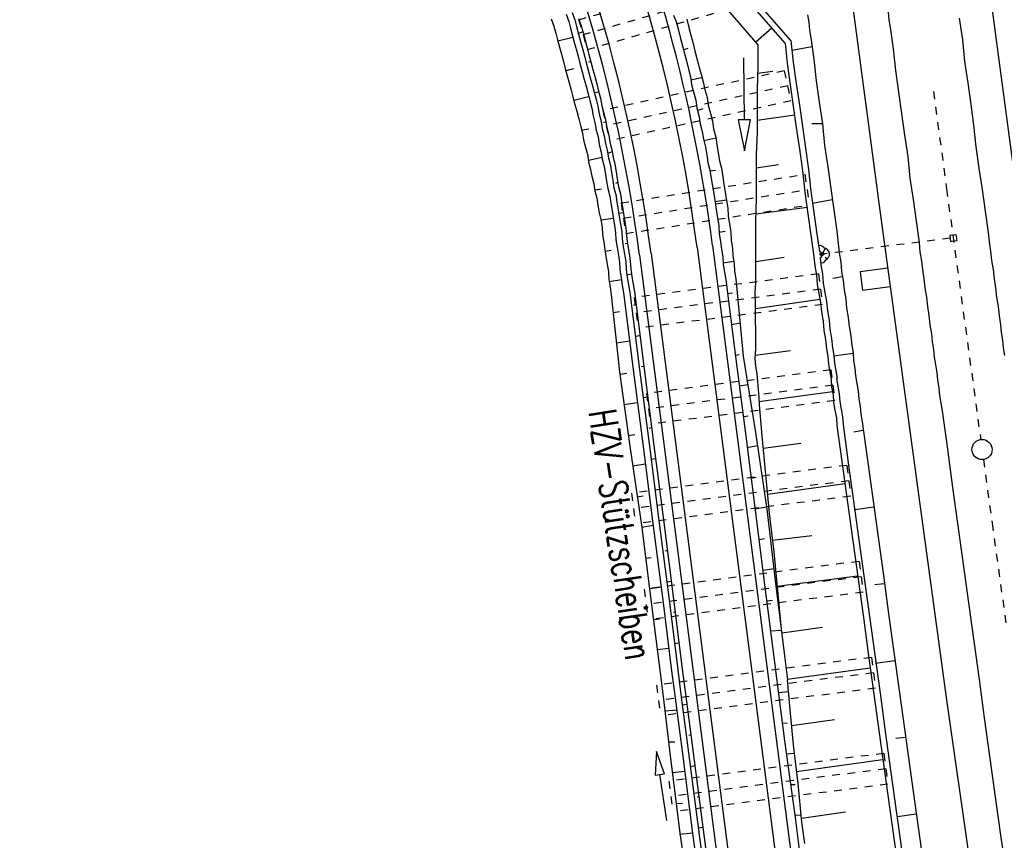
# Model space of a CAD drawing. Extents: x 447827 to 448299, y 438389 to 439851.
# Tile 73 of 116: x 447906 to 447969, y 439378 to 439431. Entities that reach past the tile are written whole.
import ezdxf

# ---------------------------------------------------------------- set-up
doc = ezdxf.new("R2010")
doc.units = 0
doc.header["$LTSCALE"] = 2
doc.header["$MEASUREMENT"] = 0
for name, pattern in [('ACAD_ISO03W100', [0.5, 0.25, -0.25]), ('ACAD_ISO05W100', [0.5, 0.25, -0.25]), ('ACAD_ISO10W100W', [0.5, 0.25, -0.25]), ('AUSGEZOGEN', [0]), ('PUNKTX2', [0.5, 0.25, -0.25])]:
    doc.linetypes.add(name, pattern=pattern)
doc.layers.get('0').update_dxf_attribs({"linetype": 'AUSGEZOGEN'})
for name, color, linetype in [('DB-Bahnachse', 7, 'CONTINUOUS'), ('DB-Boeschungen', 15, 'CONTINUOUS'), ('DB-Gleisachsen', 7, 'CONTINUOUS'), ('DB-GRABEN', 15, 'AUSGEZOGEN'), ('DB-HZV-Stützscheiben', 15, 'CONTINUOUS'), ('DB-Ingenieurbauwerke', 15, 'CONTINUOUS'), ('DB-Weg-Boeschungen', 15, 'CONTINUOUS'), ('DB-Wege', 15, 'CONTINUOUS'), ('FBRTOP', 250, 'AUSGEZOGEN')]:
    doc.layers.add(name, color=color, linetype=linetype)
doc.styles.add('ROMANS', font='romans.shx', dxfattribs={"width": 0.8})

# ---------------------------------------------------------------- blocks, each defined once
blk = doc.blocks.new('ELIPPSE')
at = {"color": 0, "linetype": 'ByBlock'}
blk.add_circle((0, 0), 1, dxfattribs=at)

msp = doc.modelspace()

# ---------------------------------------------------------------- linework, layer by layer
at = {"color": 15, "linetype": 'ByBlock'}
msp.add_ellipse((447957.409, 439415.889), major_axis=(0.493, 0.039), ratio=0.879152, start_param=-1.175576, end_param=1.266538, dxfattribs=at)
at = {"layer": 'DB-Bahnachse', "linetype": 'ACAD_ISO10W100W'}
for p, q in [((447964.616, 439426.405), (447965.452, 439420.108)), ((447965.452, 439420.108), (447966.943, 439409.2)), ((447966.943, 439409.2), (447967.659, 439403.926)), ((447967.834, 439402.638), (447968.39, 439398.538)), ((447968.39, 439398.538), (447969.325, 439391.846))]:
    msp.add_line(p, q, dxfattribs=at)
at = {"layer": 'DB-Bahnachse', "linetype": 'Continuous'}
msp.add_ellipse((447967.746, 439403.282), major_axis=(-0.46, 0.46), ratio=1, start_param=2.557664, end_param=8.840849, dxfattribs=at)
at = {"layer": 'DB-Boeschungen', "linetype": 'Continuous'}
for p, q in [((447956.485, 439431.357), (447956.573, 439430.865)), ((447956.573, 439430.865), (447956.612, 439430.364)), ((447956.612, 439430.364), (447956.7, 439429.871)), ((447956.7, 439429.871), (447956.897, 439428.484)), ((447953.277, 439429.413), (447953.277, 439427.991)), ((447956.756, 439429.272), (447955.482, 439429.044)), ((447956.897, 439428.484), (447957.044, 439427.089)), ((447953.277, 439427.991), (447953.228, 439426.56)), ((447957.044, 439427.089), (447957.241, 439425.702)), ((447953.228, 439426.56), (447953.228, 439425.137)), ((447957.241, 439425.702), (447957.438, 439424.315)), ((447953.228, 439425.137), (447953.219, 439423.765)), ((447955.664, 439424.861), (447953.235, 439424.529)), ((447957.438, 439424.315), (447956.748, 439424.307)), ((447957.438, 439424.315), (447957.586, 439422.919)), ((447953.219, 439423.765), (447953.17, 439422.334)), ((447957.586, 439422.919), (447957.783, 439421.532)), ((447953.17, 439422.334), (447953.17, 439420.911)), ((447953.172, 439421.47), (447954.608, 439421.676)), ((447957.783, 439421.532), (447957.98, 439420.145)), ((447953.17, 439420.911), (447953.17, 439419.489)), ((447957.98, 439420.145), (447958.176, 439418.758)), ((447953.17, 439419.489), (447953.121, 439418.058)), ((447958.062, 439419.398), (447956.804, 439419.173)), ((447956.473, 439418.911), (447953.149, 439418.47)), ((447958.176, 439418.758), (447958.373, 439417.371)), ((447953.121, 439418.058), (447953.121, 439416.636)), ((447958.373, 439417.371), (447958.521, 439415.975)), ((447953.121, 439416.636), (447953.121, 439415.214)), ((447958.521, 439415.975), (447958.626, 439415.385)), ((447953.121, 439415.214), (447953.119, 439414.655)), ((447953.135, 439415.42), (447954.965, 439415.696)), ((447957.295, 439415.665), (447957.338, 439415.205)), ((447957.338, 439415.205), (447957.443, 439414.615)), ((447958.626, 439415.385), (447958.683, 439414.785)), ((447953.119, 439414.655), (447953.126, 439414.047)), ((447957.443, 439414.615), (447957.5, 439414.015)), ((447958.683, 439414.785), (447958.788, 439414.194)), ((447953.126, 439414.047), (447953.084, 439413.43)), ((447957.5, 439414.015), (447957.605, 439413.424)), ((447958.744, 439414.441), (447958.104, 439414.326)), ((447958.788, 439414.194), (447958.844, 439413.595)), ((447953.084, 439413.43), (447953.091, 439412.822)), ((447957.605, 439413.424), (447957.711, 439412.834)), ((447958.844, 439413.595), (447958.95, 439413.004)), ((447953.091, 439412.822), (447953.098, 439412.213)), ((447957.282, 439412.96), (447953.121, 439412.37)), ((447957.711, 439412.834), (447957.767, 439412.234)), ((447958.95, 439413.004), (447959.006, 439412.405)), ((447953.098, 439412.213), (447953.105, 439411.605)), ((447957.767, 439412.234), (447957.872, 439411.644)), ((447959.006, 439412.405), (447959.112, 439411.814)), ((447953.105, 439411.605), (447953.112, 439410.997)), ((447957.872, 439411.644), (447957.929, 439411.044)), ((447959.112, 439411.814), (447959.168, 439411.215)), ((447953.112, 439410.997), (447953.119, 439410.389)), ((447957.929, 439411.044), (447958.034, 439410.454)), ((447959.168, 439411.215), (447959.273, 439410.624)), ((447953.119, 439410.389), (447953.126, 439409.78)), ((447958.034, 439410.454), (447958.09, 439409.854)), ((447959.273, 439410.624), (447959.33, 439410.025)), ((447953.126, 439409.78), (447953.084, 439409.163)), ((447953.098, 439409.369), (447955.38, 439409.675)), ((447958.09, 439409.854), (447958.178, 439409.362)), ((447959.426, 439409.483), (447958.187, 439409.313)), ((447959.33, 439410.025), (447959.418, 439409.532)), ((447959.418, 439409.532), (447959.456, 439409.031)), ((447953.084, 439409.163), (447953.122, 439408.662)), ((447958.178, 439409.362), (447958.217, 439408.861)), ((447958.217, 439408.861), (447958.305, 439408.369)), ((447959.456, 439409.031), (447959.544, 439408.539)), ((447953.122, 439408.662), (447953.21, 439408.17)), ((447953.21, 439408.17), (447953.249, 439407.669)), ((447958.305, 439408.369), (447958.393, 439407.877)), ((447959.544, 439408.539), (447959.583, 439408.038)), ((447953.249, 439407.669), (447953.288, 439407.168)), ((447958.343, 439407.868), (447958.431, 439407.376)), ((447959.583, 439408.038), (447959.671, 439407.546)), ((447959.671, 439407.546), (447959.759, 439407.054)), ((447953.288, 439407.168), (447953.326, 439406.667)), ((447958.09, 439407.01), (447953.33, 439406.363)), ((447958.431, 439407.376), (447958.519, 439406.883)), ((447958.519, 439406.883), (447958.558, 439406.382)), ((447959.759, 439407.054), (447959.797, 439406.553)), ((447953.326, 439406.667), (447953.365, 439406.166)), ((447958.558, 439406.382), (447958.646, 439405.89)), ((447959.797, 439406.553), (447959.885, 439406.061)), ((447953.365, 439406.166), (447953.404, 439405.665)), ((447953.404, 439405.665), (447953.442, 439405.164)), ((447958.646, 439405.89), (447958.734, 439405.398)), ((447959.885, 439406.061), (447959.924, 439405.56)), ((447953.442, 439405.164), (447953.481, 439404.663)), ((447958.734, 439405.398), (447958.772, 439404.897)), ((447959.924, 439405.56), (447960.012, 439405.067)), ((447960.012, 439405.067), (447960.353, 439402.589)), ((447953.481, 439404.663), (447953.52, 439404.162)), ((447958.772, 439404.897), (447959.113, 439402.418)), ((447960.059, 439404.517), (447959.468, 439404.412)), ((447953.52, 439404.162), (447953.762, 439401.666)), ((447953.611, 439403.366), (447956.041, 439403.698)), ((447959.113, 439402.418), (447959.454, 439399.94)), ((447960.353, 439402.589), (447960.694, 439400.11)), ((447953.762, 439401.666), (447954.005, 439399.17)), ((447958.899, 439401.059), (447953.892, 439400.369)), ((447959.454, 439399.94), (447959.795, 439397.461)), ((447960.694, 439400.11), (447961.035, 439397.631)), ((447960.741, 439399.56), (447959.551, 439399.398)), ((447954.005, 439399.17), (447954.297, 439396.682)), ((447954.214, 439397.429), (447956.751, 439397.73)), ((447959.795, 439397.461), (447960.136, 439394.982)), ((447961.035, 439397.631), (447961.376, 439395.153)), ((447954.297, 439396.682), (447954.539, 439394.186)), ((447959.707, 439395.109), (447954.495, 439394.432)), ((447960.136, 439394.982), (447960.477, 439392.504)), ((447961.376, 439395.153), (447961.717, 439392.674)), ((447954.539, 439394.186), (447954.782, 439391.69)), ((447961.423, 439394.603), (447960.824, 439394.546)), ((447960.477, 439392.504), (447960.818, 439390.025)), ((447961.717, 439392.674), (447962.058, 439390.195)), ((447954.782, 439391.69), (447955.176, 439388.407)), ((447954.826, 439391.444), (447957.452, 439391.811)), ((447960.818, 439390.025), (447961.159, 439387.546)), ((447962.058, 439390.195), (447962.399, 439387.717)), ((447960.516, 439389.158), (447955.161, 439388.435)), ((447962.105, 439389.645), (447960.866, 439389.475)), ((447955.165, 439388.406), (447955.316, 439386.706)), ((447961.159, 439387.546), (447961.5, 439385.068)), ((447962.399, 439387.717), (447962.74, 439385.238)), ((447955.316, 439386.706), (447955.559, 439384.21)), ((447955.437, 439385.458), (447958.211, 439385.852)), ((447961.5, 439385.068), (447961.842, 439382.589)), ((447962.787, 439384.688), (447962.188, 439384.632)), ((447962.74, 439385.238), (447963.081, 439382.76)), ((447955.559, 439384.21), (447955.851, 439381.722)), ((447961.316, 439383.257), (447955.768, 439382.47)), ((447963.081, 439382.76), (447963.422, 439380.281)), ((447961.842, 439382.589), (447962.183, 439380.11)), ((447955.851, 439381.722), (447956.093, 439379.226)), ((447963.422, 439380.281), (447963.619, 439378.894)), ((447956.098, 439379.481), (447958.922, 439379.884)), ((447962.183, 439380.11), (447962.379, 439378.723)), ((447963.469, 439379.731), (447962.279, 439379.569)), ((447956.093, 439379.226), (447956.29, 439377.839)), ((447963.619, 439378.894), (447963.816, 439377.507)), ((447962.379, 439378.723), (447962.576, 439377.336))]:
    msp.add_line(p, q, dxfattribs=at)
at = {"layer": 'DB-Gleisachsen', "linetype": 'Continuous'}
for p, q in [((447961.687, 439431.524), (447961.726, 439431.023)), ((447961.726, 439431.023), (447961.814, 439430.531)), ((447966.279, 439431.125), (447966.476, 439429.738)), ((447961.814, 439430.531), (447962.011, 439429.144)), ((447962.011, 439429.144), (447962.158, 439427.748)), ((447966.476, 439429.738), (447966.623, 439428.342)), ((447966.623, 439428.342), (447966.82, 439426.955)), ((447962.158, 439427.748), (447962.355, 439426.361)), ((447966.82, 439426.955), (447967.017, 439425.568)), ((447962.355, 439426.361), (447962.552, 439424.974)), ((447967.017, 439425.568), (447967.205, 439424.23)), ((447962.552, 439424.974), (447962.749, 439423.587)), ((447967.205, 439424.23), (447967.353, 439422.834)), ((447962.749, 439423.587), (447962.946, 439422.2)), ((447967.353, 439422.834), (447967.55, 439421.448)), ((447962.946, 439422.2), (447963.093, 439420.804)), ((447967.55, 439421.448), (447967.747, 439420.061)), ((447963.093, 439420.804), (447963.29, 439419.417)), ((447967.747, 439420.061), (447967.943, 439418.674)), ((447963.29, 439419.417), (447963.487, 439418.03)), ((447967.943, 439418.674), (447968.14, 439417.287)), ((447963.487, 439418.03), (447963.684, 439416.643)), ((447968.14, 439417.287), (447968.197, 439416.687)), ((447963.684, 439416.643), (447963.74, 439416.044)), ((447968.197, 439416.687), (447968.302, 439416.096)), ((447963.74, 439416.044), (447963.846, 439415.453)), ((447968.302, 439416.096), (447968.358, 439415.497)), ((447963.846, 439415.453), (447963.893, 439414.903)), ((447968.358, 439415.497), (447968.464, 439414.906)), ((447963.893, 439414.903), (447963.999, 439414.312)), ((447968.464, 439414.906), (447968.52, 439414.307)), ((447963.999, 439414.312), (447964.055, 439413.713)), ((447968.52, 439414.307), (447968.625, 439413.716)), ((447964.055, 439413.713), (447964.16, 439413.122)), ((447968.625, 439413.716), (447968.682, 439413.117)), ((447964.16, 439413.122), (447964.217, 439412.523)), ((447968.682, 439413.117), (447968.787, 439412.526)), ((447964.217, 439412.523), (447964.322, 439411.932)), ((447968.787, 439412.526), (447968.843, 439411.927)), ((447964.322, 439411.932), (447964.378, 439411.333)), ((447964.378, 439411.333), (447964.484, 439410.742)), ((447968.843, 439411.927), (447968.949, 439411.336)), ((447968.949, 439411.336), (447968.988, 439410.835)), ((447964.484, 439410.742), (447964.522, 439410.241)), ((447968.988, 439410.835), (447969.075, 439410.343)), ((447964.522, 439410.241), (447964.61, 439409.749)), ((447969.075, 439410.343), (447969.114, 439409.842)), ((447964.61, 439409.749), (447964.649, 439409.248)), ((447969.114, 439409.842), (447969.202, 439409.35)), ((447964.649, 439409.248), (447964.737, 439408.755)), ((447964.737, 439408.755), (447964.825, 439408.263)), ((447964.825, 439408.263), (447964.863, 439407.762)), ((447964.863, 439407.762), (447964.951, 439407.27)), ((447964.951, 439407.27), (447964.99, 439406.769)), ((447964.99, 439406.769), (447965.078, 439406.277)), ((447965.078, 439406.277), (447965.166, 439405.785)), ((447965.166, 439405.785), (447965.507, 439403.306)), ((447965.507, 439403.306), (447965.848, 439400.827)), ((447965.848, 439400.827), (447966.189, 439398.349)), ((447966.189, 439398.349), (447966.53, 439395.87)), ((447966.53, 439395.87), (447966.871, 439393.391)), ((447966.871, 439393.391), (447967.212, 439390.913)), ((447967.212, 439390.913), (447967.553, 439388.434)), ((447967.553, 439388.434), (447967.894, 439385.955)), ((447967.894, 439385.955), (447968.235, 439383.477)), ((447968.235, 439383.477), (447968.576, 439380.998)), ((447968.576, 439380.998), (447968.773, 439379.611)), ((447968.773, 439379.611), (447968.97, 439378.224)), ((447968.97, 439378.224), (447969.167, 439376.837))]:
    msp.add_line(p, q, dxfattribs=at)
at = {"layer": 'DB-GRABEN', "linetype": 'Continuous'}
for p, q in [((447955.411, 439429.692), (447951.454, 439434.217)), ((447949.369, 439433.946), (447953.277, 439429.413)), ((447955.028, 439429.523), (447951.08, 439434.037)), ((447954.178, 439430.494), (447953.144, 439429.592)), ((447955.028, 439429.523), (447955.165, 439428.226)), ((447955.411, 439429.692), (447955.559, 439428.296)), ((447952.356, 439428.563), (447952.398, 439424.563)), ((447955.165, 439428.226), (447955.362, 439426.839)), ((447955.559, 439428.296), (447955.756, 439426.909)), ((447953.249, 439427.579), (447954.242, 439427.706)), ((447955.362, 439426.839), (447955.559, 439425.452)), ((447955.756, 439426.909), (447955.953, 439425.522)), ((447955.559, 439425.452), (447955.756, 439424.065)), ((447955.953, 439425.522), (447956.15, 439424.135)), ((447952.398, 439424.563), (447951.998, 439424.559)), ((447951.998, 439424.559), (447952.419, 439422.563)), ((447952.798, 439424.567), (447952.398, 439424.563)), ((447952.419, 439422.563), (447952.798, 439424.567)), ((447955.756, 439424.065), (447955.953, 439422.678)), ((447956.15, 439424.135), (447956.347, 439422.748)), ((447955.953, 439422.678), (447956.15, 439421.291)), ((447956.347, 439422.748), (447956.543, 439421.361)), ((447956.15, 439421.291), (447956.297, 439419.895)), ((447956.543, 439421.361), (447956.691, 439419.966)), ((447956.297, 439419.895), (447956.494, 439418.508)), ((447956.691, 439419.966), (447956.888, 439418.579)), ((447956.494, 439418.508), (447956.691, 439417.121)), ((447956.888, 439418.579), (447957.085, 439417.192)), ((447956.691, 439417.121), (447956.888, 439415.734)), ((447957.085, 439417.192), (447957.243, 439416.074)), ((447957.344, 439416.445), (447957.193, 439416.426)), ((447957.525, 439416.316), (447957.344, 439416.445)), ((447957.4, 439415.963), (447957.243, 439416.074)), ((447957.419, 439415.814), (447957.295, 439415.665)), ((447957.608, 439416.293), (447957.459, 439415.963)), ((447956.888, 439415.734), (447956.944, 439415.135)), ((447956.944, 439415.135), (447957.05, 439414.544)), ((447957.487, 439415.334), (447957.328, 439415.314)), ((447957.63, 439415.505), (447957.487, 439415.334)), ((447957.619, 439415.709), (447957.753, 439415.586)), ((447957.05, 439414.544), (447957.106, 439413.945)), ((447957.106, 439413.945), (447957.211, 439413.354)), ((447957.211, 439413.354), (447957.317, 439412.764)), ((447957.317, 439412.764), (447957.373, 439412.164)), ((447957.373, 439412.164), (447957.479, 439411.573)), ((447957.479, 439411.573), (447957.535, 439410.974)), ((447957.535, 439410.974), (447957.64, 439410.383)), ((447957.64, 439410.383), (447957.697, 439409.784)), ((447957.697, 439409.784), (447957.784, 439409.292)), ((447957.784, 439409.292), (447957.823, 439408.791)), ((447957.823, 439408.791), (447957.911, 439408.298)), ((447957.911, 439408.298), (447957.999, 439407.806)), ((447957.999, 439407.806), (447958.038, 439407.305)), ((447958.038, 439407.305), (447958.125, 439406.813)), ((447958.125, 439406.813), (447958.164, 439406.312)), ((447958.164, 439406.312), (447958.252, 439405.82)), ((447958.252, 439405.82), (447958.34, 439405.328)), ((447958.34, 439405.328), (447958.379, 439404.827)), ((447958.379, 439404.827), (447958.72, 439402.348)), ((447958.72, 439402.348), (447959.061, 439399.869)), ((447959.061, 439399.869), (447959.402, 439397.391)), ((447959.402, 439397.391), (447959.743, 439394.912)), ((447959.743, 439394.912), (447960.084, 439392.433)), ((447960.084, 439392.433), (447960.425, 439389.955)), ((447960.425, 439389.955), (447960.766, 439387.476)), ((447960.766, 439387.476), (447961.107, 439384.997)), ((447961.107, 439384.997), (447961.448, 439382.519)), ((447961.448, 439382.519), (447961.789, 439380.04)), ((447961.789, 439380.04), (447961.986, 439378.653)), ((447961.986, 439378.653), (447962.183, 439377.266))]:
    msp.add_line(p, q, dxfattribs=at)
at = {"layer": 'DB-HZV-Stützscheiben', "linetype": 'PUNKTX2'}
for p, q in [((447941.71, 439431.029), (447953.245, 439434.336)), ((447942.261, 439429.107), (447953.796, 439432.413)), ((447941.71, 439431.029), (447942.261, 439429.107)), ((447954.979, 439427.742), (447943.259, 439425.163)), ((447954.979, 439427.742), (447955.408, 439425.789)), ((447955.408, 439425.789), (447943.689, 439423.209)), ((447943.259, 439425.163), (447943.689, 439423.209)), ((447944.439, 439419.208), (447956.297, 439421.05)), ((447956.297, 439421.05), (447956.604, 439419.073)), ((447944.439, 439419.208), (447944.746, 439417.231)), ((447944.746, 439417.231), (447956.604, 439419.073)), ((447957.188, 439414.63), (447945.286, 439413.095)), ((447957.188, 439414.63), (447957.444, 439412.646)), ((447945.286, 439413.095), (447945.542, 439411.111)), ((447957.444, 439412.646), (447945.542, 439411.111)), ((447957.987, 439408.431), (447946.086, 439406.896)), ((447957.987, 439408.431), (447958.243, 439406.447)), ((447946.086, 439406.896), (447946.342, 439404.912)), ((447958.243, 439406.447), (447946.342, 439404.912)), ((447959.01, 439402.261), (447945.125, 439400.47)), ((447959.01, 439402.261), (447959.265, 439400.277)), ((447945.125, 439400.47), (447945.38, 439398.487)), ((447959.265, 439400.277), (447945.38, 439398.487)), ((447959.809, 439396.062), (447945.924, 439394.272)), ((447959.809, 439396.062), (447960.065, 439394.079)), ((447945.924, 439394.272), (447946.18, 439392.288)), ((447960.065, 439394.079), (447946.18, 439392.288)), ((447960.608, 439389.864), (447946.723, 439388.073)), ((447960.608, 439389.864), (447960.864, 439387.88)), ((447946.723, 439388.073), (447946.979, 439386.089)), ((447960.864, 439387.88), (447946.979, 439386.089)), ((447961.408, 439383.665), (447947.523, 439381.874)), ((447961.408, 439383.665), (447961.664, 439381.681)), ((447947.523, 439381.874), (447947.779, 439379.891)), ((447961.664, 439381.681), (447947.779, 439379.891))]:
    msp.add_line(p, q, dxfattribs=at)
at = {"layer": 'DB-HZV-Stützscheiben', "linetype": 'ACAD_ISO05W100'}
for p, q in [((447941.985, 439430.068), (447953.521, 439433.374)), ((447955.194, 439426.765), (447943.474, 439424.186)), ((447944.593, 439418.22), (447956.451, 439420.061)), ((447957.316, 439413.638), (447945.414, 439412.103)), ((447958.115, 439407.439), (447946.214, 439405.904)), ((447959.138, 439401.269), (447945.253, 439399.479)), ((447959.937, 439395.071), (447946.052, 439393.28)), ((447960.736, 439388.872), (447946.851, 439387.081)), ((447961.536, 439382.673), (447947.651, 439380.883))]:
    msp.add_line(p, q, dxfattribs=at)
at = {"layer": 'DB-Ingenieurbauwerke', "linetype": 'Continuous'}
for p, q in [((447966.309, 439447.451), (447969.864, 439420.694)), ((447957.484, 439446.295), (447961.041, 439419.522)), ((447961.043, 439419.505), (447962.534, 439408.598)), ((447965.662, 439417.119), (447966.059, 439417.17)), ((447965.662, 439417.119), (447965.713, 439416.722)), ((447966.059, 439417.17), (447966.11, 439416.774)), ((447965.713, 439416.722), (447966.11, 439416.774)), ((447961.659, 439414.985), (447959.875, 439414.749)), ((447959.875, 439414.749), (447960.032, 439413.56)), ((447961.817, 439413.796), (447960.032, 439413.56)), ((447962.534, 439408.602), (447965.429, 439387.261)), ((447965.429, 439387.261), (447969.778, 439356.929))]:
    msp.add_line(p, q, dxfattribs=at)
at = {"layer": 'DB-Ingenieurbauwerke', "linetype": 'ACAD_ISO03W100'}
msp.add_line((447965.688, 439416.922), (447957.275, 439415.872), dxfattribs=at)
at = {"layer": 'DB-Weg-Boeschungen', "linetype": 'Continuous'}
for p, q in [((447939.925, 439431.088), (447940.102, 439430.61)), ((447940.889, 439431.392), (447941.066, 439430.914)), ((447941.276, 439431.504), (447941.453, 439431.026)), ((447941.453, 439431.026), (447941.573, 439430.59)), ((447941.692, 439431.115), (447941.869, 439430.636)), ((447947.835, 439431.328), (447948.011, 439430.85)), ((447948.687, 439431.058), (447948.823, 439430.523)), ((447940.102, 439430.61), (447940.221, 439430.173)), ((447941.066, 439430.914), (447941.186, 439430.478)), ((447941.186, 439430.478), (447941.313, 439429.992)), ((447941.573, 439430.59), (447941.701, 439430.103)), ((447941.869, 439430.636), (447941.989, 439430.2)), ((447948.011, 439430.85), (447948.139, 439430.364)), ((447948.823, 439430.523), (447948.95, 439430.036)), ((447940.221, 439430.173), (447940.341, 439429.736)), ((447941.329, 439429.893), (447940.357, 439429.638)), ((447941.313, 439429.992), (447941.441, 439429.506)), ((447941.981, 439430.249), (447941.693, 439430.153)), ((447941.701, 439430.103), (447941.828, 439429.617)), ((447941.989, 439430.2), (447942.117, 439429.714)), ((447948.139, 439430.364), (447948.274, 439429.828)), ((447948.274, 439429.828), (447948.402, 439429.342)), ((447948.95, 439430.036), (447949.086, 439429.501)), ((447940.341, 439429.736), (447940.469, 439429.25)), ((447940.469, 439429.25), (447940.589, 439428.814)), ((447941.441, 439429.506), (447941.561, 439429.069)), ((447941.828, 439429.617), (447941.948, 439429.181)), ((447941.948, 439429.181), (447942.075, 439428.695)), ((447942.117, 439429.714), (447942.244, 439429.228)), ((447942.244, 439429.228), (447942.364, 439428.791)), ((447948.402, 439429.342), (447948.53, 439428.856)), ((447948.441, 439429.095), (447948.779, 439429.199)), ((447949.086, 439429.501), (447949.213, 439429.015)), ((447940.589, 439428.814), (447940.716, 439428.328)), ((447941.561, 439429.069), (447941.688, 439428.583)), ((447941.688, 439428.583), (447941.808, 439428.146)), ((447942.075, 439428.695), (447942.195, 439428.258)), ((447942.364, 439428.791), (447942.492, 439428.305)), ((447948.53, 439428.856), (447948.657, 439428.37)), ((447949.213, 439429.015), (447949.341, 439428.529)), ((447949.341, 439428.529), (447949.468, 439428.043)), ((447940.716, 439428.328), (447940.836, 439427.891)), ((447940.836, 439427.891), (447940.964, 439427.405)), ((447940.909, 439427.751), (447941.395, 439427.878)), ((447941.808, 439428.146), (447941.936, 439427.66)), ((447942.195, 439428.258), (447942.323, 439427.772)), ((447942.492, 439428.305), (447942.343, 439428.282)), ((447942.492, 439428.305), (447942.619, 439427.819)), ((447948.657, 439428.37), (447948.793, 439427.835)), ((447949.468, 439428.043), (447949.604, 439427.508)), ((447940.964, 439427.405), (447941.083, 439426.968)), ((447941.936, 439427.66), (447942.063, 439427.174)), ((447942.323, 439427.772), (447942.45, 439427.286)), ((447942.45, 439427.286), (447942.57, 439426.849)), ((447942.619, 439427.819), (447942.739, 439427.382)), ((447942.739, 439427.382), (447942.866, 439426.896)), ((447948.793, 439427.835), (447948.92, 439427.349)), ((447948.92, 439427.349), (447948.998, 439426.855)), ((447948.952, 439427.151), (447949.635, 439427.31)), ((447949.604, 439427.508), (447949.731, 439427.022)), ((447941.083, 439426.968), (447941.211, 439426.482)), ((447942.063, 439427.174), (447942.183, 439426.738)), ((447942.183, 439426.738), (447942.311, 439426.251)), ((447942.57, 439426.849), (447942.698, 439426.363)), ((447942.866, 439426.896), (447942.994, 439426.41)), ((447948.998, 439426.855), (447949.126, 439426.369)), ((447949.731, 439427.022), (447949.859, 439426.536)), ((447941.211, 439426.482), (447941.331, 439426.046)), ((447941.331, 439426.046), (447941.458, 439425.56)), ((447942.342, 439426.054), (447941.419, 439425.807)), ((447942.311, 439426.251), (447942.43, 439425.815)), ((447942.698, 439426.363), (447942.825, 439425.877)), ((447943.002, 439426.361), (447942.706, 439426.314)), ((447942.994, 439426.41), (447943.114, 439425.974)), ((447943.114, 439425.974), (447943.192, 439425.48)), ((447949.126, 439426.369), (447949.261, 439425.833)), ((447949.859, 439426.536), (447949.994, 439426)), ((447949.994, 439426), (447950.073, 439425.506)), ((447941.458, 439425.56), (447941.578, 439425.123)), ((447942.43, 439425.815), (447942.558, 439425.329)), ((447942.558, 439425.329), (447942.636, 439424.835)), ((447942.825, 439425.877), (447942.945, 439425.441)), ((447942.945, 439425.441), (447943.023, 439424.947)), ((447943.192, 439425.48), (447943.32, 439424.994)), ((447949.261, 439425.833), (447949.34, 439425.34)), ((447949.34, 439425.34), (447949.467, 439424.854)), ((447949.412, 439425.199), (447949.75, 439425.303)), ((447950.073, 439425.506), (447950.208, 439424.971)), ((447941.578, 439425.123), (447941.706, 439424.637)), ((447942.636, 439424.835), (447942.756, 439424.398)), ((447943.023, 439424.947), (447943.151, 439424.461)), ((447943.32, 439424.994), (447943.439, 439424.557)), ((447949.467, 439424.854), (447949.553, 439424.31)), ((447950.208, 439424.971), (447950.336, 439424.485)), ((447941.706, 439424.637), (447941.825, 439424.2)), ((447941.825, 439424.2), (447941.953, 439423.714)), ((447942.756, 439424.398), (447942.834, 439423.904)), ((447943.151, 439424.461), (447943.221, 439424.016)), ((447943.463, 439424.409), (447943.315, 439424.386)), ((447943.439, 439424.557), (447943.518, 439424.063)), ((447943.518, 439424.063), (447943.645, 439423.577)), ((447949.553, 439424.31), (447949.681, 439423.824)), ((447950.336, 439424.485), (447950.414, 439423.991)), ((447941.872, 439423.904), (447942.366, 439423.982)), ((447941.953, 439423.714), (447942.023, 439423.27)), ((447942.834, 439423.904), (447942.954, 439423.468)), ((447942.954, 439423.468), (447943.032, 439422.974)), ((447943.221, 439424.016), (447943.349, 439423.53)), ((447943.349, 439423.53), (447943.427, 439423.037)), ((447943.645, 439423.577), (447943.716, 439423.133)), ((447949.681, 439423.824), (447949.759, 439423.33)), ((447949.775, 439423.232), (447950.557, 439423.406)), ((447950.414, 439423.991), (447950.549, 439423.456)), ((447950.549, 439423.456), (447950.627, 439422.962)), ((447942.023, 439423.27), (447942.151, 439422.784)), ((447942.151, 439422.784), (447942.271, 439422.347)), ((447943.032, 439422.974), (447943.16, 439422.488)), ((447943.427, 439423.037), (447943.547, 439422.6)), ((447943.716, 439423.133), (447943.843, 439422.647)), ((447949.759, 439423.33), (447949.894, 439422.795)), ((447949.894, 439422.795), (447949.973, 439422.301)), ((447950.627, 439422.962), (447950.706, 439422.468)), ((447942.271, 439422.347), (447942.349, 439421.853)), ((447943.214, 439422.142), (447942.333, 439421.952)), ((447943.16, 439422.488), (447943.23, 439422.043)), ((447943.547, 439422.6), (447943.625, 439422.106)), ((447943.867, 439422.499), (447943.578, 439422.402)), ((447943.843, 439422.647), (447943.921, 439422.153)), ((447943.921, 439422.153), (447944.041, 439421.716)), ((447949.973, 439422.301), (447950.051, 439421.807)), ((447950.706, 439422.468), (447950.792, 439421.925)), ((447942.349, 439421.853), (447942.476, 439421.367)), ((447943.23, 439422.043), (447943.358, 439421.557)), ((447943.358, 439421.557), (447943.436, 439421.064)), ((447943.625, 439422.106), (447943.753, 439421.62)), ((447943.753, 439421.62), (447943.823, 439421.176)), ((447944.041, 439421.716), (447944.119, 439421.222)), ((447950.051, 439421.807), (447950.178, 439421.321)), ((447950.792, 439421.925), (447950.919, 439421.439)), ((447942.476, 439421.367), (447942.547, 439420.923)), ((447942.547, 439420.923), (447942.674, 439420.437)), ((447943.436, 439421.064), (447943.506, 439420.619)), ((447943.823, 439421.176), (447943.901, 439420.682)), ((447944.119, 439421.222), (447944.197, 439420.729)), ((447950.178, 439421.321), (447950.264, 439420.778)), ((447950.186, 439421.272), (447950.532, 439421.327)), ((447950.919, 439421.439), (447951.005, 439420.895)), ((447951.005, 439420.895), (447951.083, 439420.402)), ((447942.674, 439420.437), (447942.745, 439419.992)), ((447943.506, 439420.619), (447943.584, 439420.125)), ((447943.901, 439420.682), (447943.979, 439420.188)), ((447944.229, 439420.531), (447944.088, 439420.458)), ((447944.197, 439420.729), (447944.276, 439420.235)), ((447944.276, 439420.235), (447944.395, 439419.798)), ((447950.264, 439420.778), (447950.343, 439420.284)), ((447950.343, 439420.284), (447950.421, 439419.79)), ((447951.083, 439420.402), (447951.162, 439419.908)), ((447942.737, 439420.042), (447943.181, 439420.112)), ((447942.745, 439419.992), (447942.872, 439419.506)), ((447943.584, 439420.125), (447943.712, 439419.639)), ((447943.712, 439419.639), (447943.782, 439419.195)), ((447943.979, 439420.188), (447944.099, 439419.751)), ((447944.099, 439419.751), (447944.177, 439419.257)), ((447944.395, 439419.798), (447944.474, 439419.304)), ((447950.421, 439419.79), (447950.507, 439419.247)), ((447951.162, 439419.908), (447951.248, 439419.364)), ((447942.872, 439419.506), (447942.943, 439419.062)), ((447942.943, 439419.062), (447943.021, 439418.568)), ((447943.782, 439419.195), (447943.86, 439418.701)), ((447944.177, 439419.257), (447944.256, 439418.764)), ((447944.474, 439419.304), (447944.552, 439418.81)), ((447950.499, 439419.297), (447951.24, 439419.414)), ((447950.507, 439419.247), (447950.585, 439418.753)), ((447951.248, 439419.364), (447951.326, 439418.871)), ((447943.021, 439418.568), (447943.141, 439418.131)), ((447943.86, 439418.701), (447943.931, 439418.257)), ((447944.256, 439418.764), (447944.326, 439418.319)), ((447944.591, 439418.564), (447944.295, 439418.517)), ((447944.326, 439418.319), (447944.404, 439417.825)), ((447944.552, 439418.81), (447944.622, 439418.366)), ((447944.622, 439418.366), (447944.7, 439417.872)), ((447950.585, 439418.753), (447950.663, 439418.259)), ((447951.326, 439418.871), (447951.355, 439418.369)), ((447951.355, 439418.369), (447951.441, 439417.826)), ((447943.141, 439418.131), (447943.219, 439417.638)), ((447943.939, 439418.207), (447943.149, 439418.082)), ((447943.931, 439418.257), (447944.009, 439417.763)), ((447944.009, 439417.763), (447944.087, 439417.269)), ((447944.404, 439417.825), (447944.482, 439417.331)), ((447944.7, 439417.872), (447944.779, 439417.378)), ((447950.663, 439418.259), (447950.749, 439417.716)), ((447950.749, 439417.716), (447950.778, 439417.215)), ((447951.441, 439417.826), (447951.519, 439417.332)), ((447943.219, 439417.638), (447943.248, 439417.136)), ((447943.248, 439417.136), (447943.318, 439416.691)), ((447944.087, 439417.269), (447944.108, 439416.817)), ((447944.482, 439417.331), (447944.503, 439416.879)), ((447944.779, 439417.378), (447944.807, 439416.877)), ((447950.762, 439417.313), (447951.157, 439417.376)), ((447950.778, 439417.215), (447950.856, 439416.721)), ((447951.519, 439417.332), (447951.555, 439416.781)), ((447943.318, 439416.691), (447943.396, 439416.198)), ((447944.108, 439416.817), (447944.186, 439416.323)), ((447944.503, 439416.879), (447944.582, 439416.385)), ((447944.854, 439416.58), (447944.706, 439416.557)), ((447944.807, 439416.877), (447944.878, 439416.432)), ((447944.878, 439416.432), (447944.956, 439415.938)), ((447950.856, 439416.721), (447950.934, 439416.227)), ((447951.555, 439416.781), (447951.634, 439416.287)), ((447943.396, 439416.198), (447943.467, 439415.753)), ((447943.412, 439416.099), (447943.807, 439416.161)), ((447944.186, 439416.323), (447944.265, 439415.829)), ((447944.265, 439415.829), (447944.335, 439415.384)), ((447944.582, 439416.385), (447944.66, 439415.891)), ((447944.66, 439415.891), (447944.738, 439415.398)), ((447944.956, 439415.938), (447945.034, 439415.444)), ((447950.934, 439416.227), (447951.013, 439415.733)), ((447951.634, 439416.287), (447951.662, 439415.785)), ((447951.662, 439415.785), (447951.741, 439415.291)), ((447943.467, 439415.753), (447943.545, 439415.259)), ((447943.545, 439415.259), (447943.623, 439414.765)), ((447944.335, 439415.384), (447944.364, 439414.883)), ((447944.738, 439415.398), (447944.767, 439414.896)), ((447945.034, 439415.444), (447945.063, 439414.943)), ((447951.013, 439415.733), (447951.041, 439415.231)), ((447951.026, 439415.33), (447951.717, 439415.44)), ((447951.041, 439415.231), (447951.12, 439414.738)), ((447951.741, 439415.291), (447951.769, 439414.79)), ((447943.623, 439414.765), (447943.652, 439414.264)), ((447944.364, 439414.883), (447944.442, 439414.389)), ((447944.767, 439414.896), (447944.845, 439414.402)), ((447945.118, 439414.597), (447944.821, 439414.55)), ((447945.063, 439414.943), (447945.141, 439414.449)), ((447951.12, 439414.738), (447951.198, 439414.244)), ((447951.769, 439414.79), (447951.848, 439414.296)), ((447943.652, 439414.264), (447943.73, 439413.77)), ((447944.465, 439414.241), (447943.675, 439414.116)), ((447944.442, 439414.389), (447944.52, 439413.895)), ((447944.52, 439413.895), (447944.598, 439413.401)), ((447944.845, 439414.402), (447944.923, 439413.908)), ((447944.923, 439413.908), (447945.001, 439413.414)), ((447945.141, 439414.449), (447945.219, 439413.955)), ((447945.219, 439413.955), (447945.298, 439413.461)), ((447951.198, 439414.244), (447951.832, 439409.282)), ((447951.848, 439414.296), (447952.333, 439409.311)), ((447943.73, 439413.77), (447943.808, 439413.276)), ((447943.808, 439413.276), (447944.343, 439408.298)), ((447944.598, 439413.401), (447945.232, 439408.439)), ((447945.001, 439413.414), (447945.635, 439408.452)), ((447945.298, 439413.461), (447945.931, 439408.499)), ((447951.289, 439413.347), (447951.635, 439413.402)), ((447945.381, 439412.614), (447945.233, 439412.59)), ((447943.939, 439412.132), (447944.334, 439412.195)), ((447951.553, 439411.364), (447952.145, 439411.458)), ((447944.992, 439410.274), (447944.153, 439410.141)), ((447945.645, 439410.631), (447945.348, 439410.584)), ((447951.816, 439409.381), (447952.063, 439409.42)), ((447951.832, 439409.282), (447952.466, 439404.32)), ((447952.333, 439409.311), (447953.115, 439404.372)), ((447944.343, 439408.298), (447945.027, 439403.344)), ((447944.367, 439408.15), (447944.811, 439408.221)), ((447945.232, 439408.439), (447945.866, 439403.477)), ((447945.635, 439408.452), (447946.269, 439403.49)), ((447945.908, 439408.647), (447945.76, 439408.624)), ((447945.931, 439408.499), (447946.565, 439403.537)), ((447952.079, 439407.397), (447952.623, 439407.483)), ((447945.47, 439406.3), (447944.63, 439406.167)), ((447946.171, 439406.664), (447945.875, 439406.617)), ((447952.343, 439405.414), (447952.639, 439405.461)), ((447946.385, 439404.673), (447946.237, 439404.65)), ((447952.466, 439404.32), (447953.099, 439399.358)), ((447953.115, 439404.372), (447953.848, 439399.426)), ((447944.894, 439404.184), (447945.338, 439404.254)), ((447945.027, 439403.344), (447945.759, 439398.398)), ((447945.866, 439403.477), (447946.5, 439398.515)), ((447946.269, 439403.49), (447946.903, 439398.529)), ((447946.565, 439403.537), (447947.199, 439398.575)), ((447952.557, 439403.423), (447953.248, 439403.533)), ((447946.649, 439402.69), (447946.353, 439402.643)), ((447945.997, 439402.334), (447945.206, 439402.209)), ((447952.82, 439401.44), (447953.166, 439401.495)), ((447946.912, 439400.707), (447946.764, 439400.683)), ((447945.47, 439400.225), (447945.865, 439400.288)), ((447953.084, 439399.457), (447953.824, 439399.574)), ((447953.099, 439399.358), (447953.733, 439394.396)), ((447953.848, 439399.426), (447954.432, 439394.456)), ((447947.176, 439398.724), (447946.879, 439398.677)), ((447945.759, 439398.398), (447946.393, 439393.436)), ((447946.523, 439398.367), (447945.783, 439398.25)), ((447946.5, 439398.515), (447947.134, 439393.553)), ((447946.903, 439398.529), (447947.537, 439393.567)), ((447947.199, 439398.575), (447947.833, 439393.614)), ((447953.347, 439397.473), (447953.693, 439397.528)), ((447947.439, 439396.74), (447947.291, 439396.717)), ((447946.046, 439396.267), (447946.392, 439396.321)), ((447953.611, 439395.49), (447954.302, 439395.6)), ((447947.05, 439394.401), (447946.309, 439394.284)), ((447947.702, 439394.757), (447947.406, 439394.71)), ((447953.733, 439394.396), (447954.297, 439389.878)), ((447954.432, 439394.456), (447954.988, 439389.988)), ((447947.134, 439393.553), (447947.705, 439388.987)), ((447947.537, 439393.567), (447948.1, 439389.049)), ((447947.833, 439393.614), (447948.396, 439389.096)), ((447953.874, 439393.507), (447954.22, 439393.562)), ((447946.393, 439393.436), (447946.964, 439388.869)), ((447946.573, 439392.3), (447946.919, 439392.355)), ((447947.966, 439392.774), (447947.818, 439392.751)), ((447954.13, 439391.573), (447954.779, 439391.625)), ((447947.528, 439390.427), (447946.779, 439390.359)), ((447948.18, 439390.783), (447947.884, 439390.736)), ((447954.297, 439389.878), (447954.49, 439388.34)), ((447948.396, 439389.096), (447948.597, 439387.508)), ((447946.964, 439388.869), (447947.157, 439387.331)), ((447947.705, 439388.987), (447947.906, 439387.398)), ((447948.1, 439389.049), (447948.301, 439387.461)), ((447954.49, 439388.34), (447955.001, 439384.472)), ((447947.157, 439387.331), (447947.611, 439383.504)), ((447947.906, 439387.398), (447948.401, 439383.63)), ((447948.301, 439387.461), (447948.796, 439383.692)), ((447948.597, 439387.508), (447949.101, 439383.69)), ((447954.607, 439387.599), (447955.232, 439387.656)), ((447948.707, 439386.817), (447948.41, 439386.77)), ((447948.054, 439386.46), (447947.256, 439386.384)), ((447954.87, 439385.616), (447955.16, 439385.625)), ((447948.97, 439384.833), (447948.822, 439384.81)), ((447947.52, 439384.401), (447947.923, 439384.414)), ((447955.001, 439384.472), (447955.684, 439379.518)), ((447946.722, 439383.778), (447946.649, 439382.25)), ((447947.242, 439382.339), (447946.722, 439383.778)), ((447947.611, 439383.504), (447948.245, 439378.543)), ((447948.401, 439383.63), (447949.035, 439378.668)), ((447948.796, 439383.692), (447949.43, 439378.73)), ((447949.101, 439383.69), (447949.734, 439378.728)), ((447955.134, 439383.633), (447955.621, 439383.679)), ((447949.234, 439382.85), (447948.937, 439382.803)), ((447946.649, 439382.25), (447946.945, 439382.295)), ((447946.945, 439382.295), (447947.242, 439382.339)), ((447947.391, 439379.328), (447946.945, 439382.295)), ((447948.581, 439382.494), (447947.734, 439382.41)), ((447955.397, 439381.649), (447955.684, 439381.659)), ((447949.497, 439380.867), (447949.349, 439380.843)), ((447947.997, 439380.427), (447948.4, 439380.44)), ((447955.661, 439379.666), (447956.047, 439379.705)), ((447955.684, 439379.518), (447956.318, 439374.556)), ((447949.059, 439378.519), (447948.211, 439378.436)), ((447948.245, 439378.543), (447948.928, 439373.588)), ((447949.035, 439378.668), (447949.718, 439373.714)), ((447949.711, 439378.876), (447949.415, 439378.829)), ((447949.43, 439378.73), (447950.114, 439373.776)), ((447949.734, 439378.728), (447950.418, 439373.774))]:
    msp.add_line(p, q, dxfattribs=at)
at = {"layer": 'DB-Wege', "linetype": 'Continuous'}
for p, q in [((447950.343, 439416.446), (447967.461, 439283.704)), ((447945.632, 439415.839), (447962.75, 439283.096)), ((447946.376, 439415.934), (447963.494, 439283.192)), ((447949.351, 439416.318), (447966.47, 439283.576))]:
    msp.add_line(p, q, dxfattribs=at)
for major_axis, start_param, end_param in [((-20.31, 99.447), 4.639186, 5.012374), ((-19.563, 95.772), 4.639147, 5.012336), ((-19.712, 96.508), 4.639166, 5.012354), ((-20.507, 100.428), 4.639215, 4.916047)]:
    msp.add_ellipse((447848.685, 439403.336), major_axis=major_axis, ratio=1, start_param=start_param, end_param=end_param, dxfattribs=at)
at = {"layer": 'FBRTOP'}
for points in [[(448034.372, 439384.926, -0.000001), (448050.087, 439286.169, -0.000002), (448057.944, 439236.79), (448081.515, 439088.654, 0.000001), (448091.337, 439026.931, -0.000001), (448101.158, 438965.207, -0.000001), (448105.087, 438940.518, 0.000002), (448109.015, 438915.828, 0.000007), (448110.98, 438903.483, -0.000017)], [(448068.197, 439390.308, -0.000001), (448083.912, 439291.551, -0.000002), (448091.769, 439242.172), (448115.34, 439094.036, 0.000001), (448125.161, 439032.313, -0.000001), (448134.983, 438970.589, -0.000001), (448138.911, 438945.9, 0.000002), (448142.84, 438921.21, 0.000007), (448144.804, 438908.866, -0.000017)]]:
    msp.add_lwpolyline(points, format="xyb", dxfattribs=at)

# ---------------------------------------------------------------- block references
at = {"layer": 'DB-Ingenieurbauwerke', "color": 64, "linetype": 'Continuous', "xscale": 0.1349999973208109, "yscale": 0.07500000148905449, "zscale": 0.001, "rotation": 7.082716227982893}
msp.add_blockref('ELIPPSE', (447957.409, 439415.889), dxfattribs=at)

# ---------------------------------------------------------------- texts
at = {"layer": 'DB-HZV-Stützscheiben', "linetype": 'Continuous', "style": 'ROMANS', "oblique": 0, "width": 0.7}
msp.add_text('HZV-Stützscheiben', height=1.8, rotation=278.54336, dxfattribs=at).set_placement((447942.319, 439405.719))

doc.saveas('drawing.dxf')
